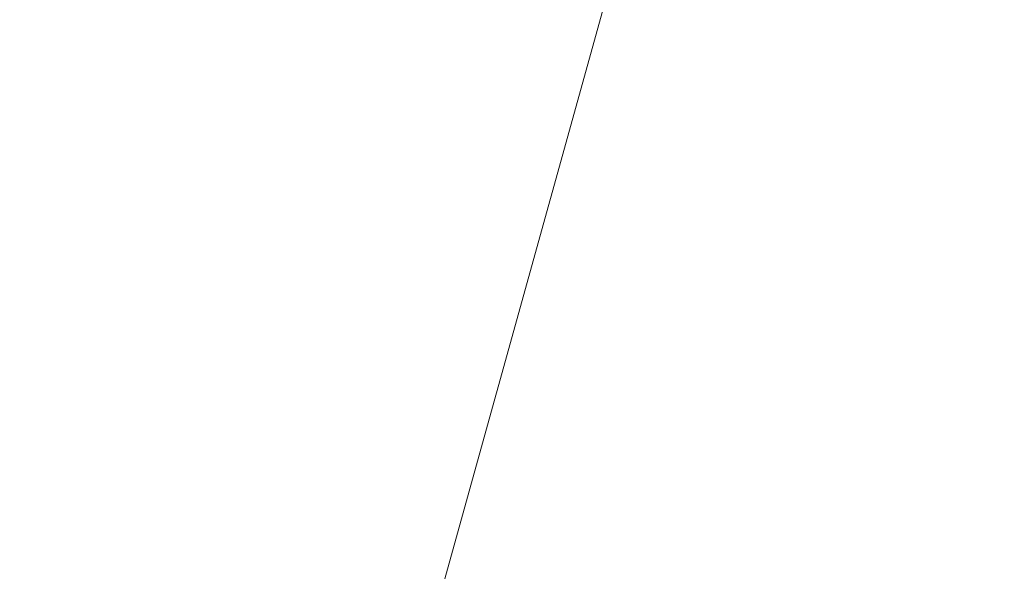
# Model space of a CAD drawing. Header units: millimetres. Extents: x -6861 to -4784, y 84 to 6892.
# Tile 12 of 200: x -5048.94 to -5046.83, y 247.01 to 248.2. Entities that reach past the tile are written whole.
import ezdxf

# ---------------------------------------------------------------- set-up
doc = ezdxf.new("R2010")
doc.units = ezdxf.units.MM
doc.layers.add('A-DETL-GENF', color=7, linetype='Continuous', lineweight=9)
doc.layers.add('E-LITE-EQPM', color=7, linetype='Continuous', lineweight=20)

# ---------------------------------------------------------------- blocks, each defined once
blk = doc.blocks.new('01 PODIUM EMPOTRADO CON MARCO 3_glb - PODIUM EMPOTRADO CON MARCO 3_dwg_NS-2254 ÍßÁ_1_5Ð_$$_É_îAÔO-659104-Lateral_PDF')
at = {"lineweight": 9}
blk.add_line((-3248.3851, 199.9544), (-3234.9119, 248.5), dxfattribs=at)
blk = doc.blocks.new('01 PODIUM EMPOTRADO CON MARCO 3_glb - UNO  WHITE_GOLD DOWNLIGHT EMPOTRABLE-659121-Lateral_PDF')
blk.add_blockref('01 PODIUM EMPOTRADO CON MARCO 3_glb - PODIUM EMPOTRADO CON MARCO 3_dwg_NS-2254 ÍßÁ_1_5Ð_$$_É_îAÔO-659104-Lateral_PDF', (0, 0))

msp = doc.modelspace()

# ---------------------------------------------------------------- hatches: boundary and pattern name
at = {"layer": 'A-DETL-GENF', "true_color": 0xaaaaaa}
h = msp.add_hatch(dxfattribs=at)
h.set_pattern_fill('FP_2', color=253, style=0, pattern_type=2)
h.set_pattern_definition([(45, (-4840.205, 277.281), (-10.6066, 10.6066), []), (135, (-4840.205, 277.281), (-10.6066, -10.6066), [])])
h.paths.add_polyline_path([(-5061.6568, 150), (-4823.7568, 150), (-4823.7568, 450), (-5061.6568, 450), (-5061.6568, 351.5), (-4866.6568, 351.5), (-4866.6568, 248.5), (-5061.6568, 248.5), (-5061.6568, 159.1628)])

# ---------------------------------------------------------------- block references
at = {"layer": 'E-LITE-EQPM'}
msp.add_blockref('01 PODIUM EMPOTRADO CON MARCO 3_glb - UNO  WHITE_GOLD DOWNLIGHT EMPOTRABLE-659121-Lateral_PDF', (-1812.697, 0), dxfattribs=at)

doc.saveas('drawing.dxf')
